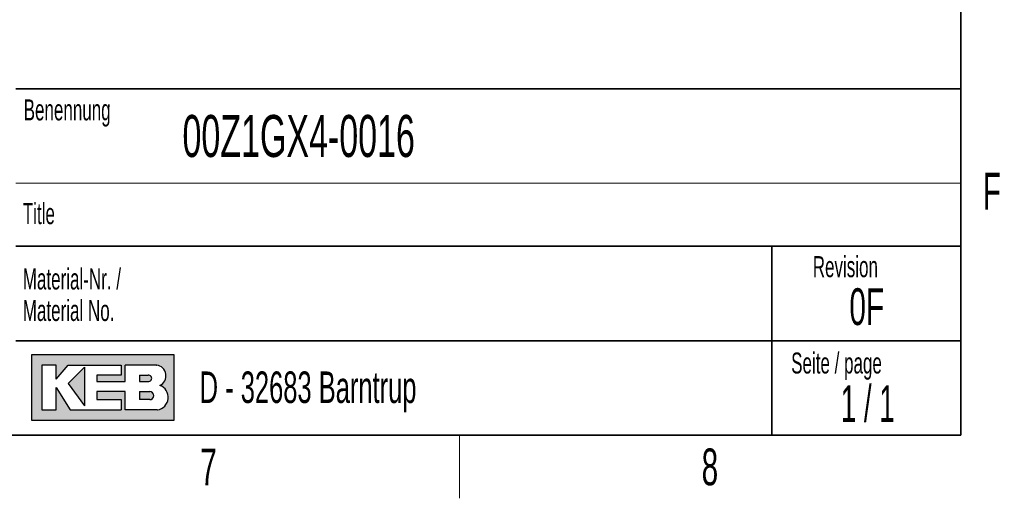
# Model space of a CAD drawing. Header units: millimetres. Extents: x 5 to 418, y 2 to 292.
# Tile 34 of 48: x 318 to 412, y 6 to 52. Entities that reach past the tile are written whole.
import ezdxf

# ---------------------------------------------------------------- set-up
doc = ezdxf.new("R2010")
doc.units = ezdxf.units.MM
doc.layers.add('SLD-0', color=7, linetype='Continuous')
doc.styles.add('SLDTEXTSTYLE0', font='TXT', dxfattribs={"width": 0.605})
doc.styles.add('SLDTEXTSTYLE1', font='TXT', dxfattribs={"width": 0.563})

msp = doc.modelspace()

# ---------------------------------------------------------------- hatches: boundary and pattern name
at = {"linetype": 'Continuous'}
h = msp.add_hatch(color=7, dxfattribs=at)
h.paths.add_polyline_path([(319.519086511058, 13.45626988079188), (333.083981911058, 13.45626988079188), (333.083981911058, 19.65736492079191), (319.519086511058, 19.65736492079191)], flags=0)
edge = h.paths.add_edge_path(flags=0)
edge.add_arc((331.3188604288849, 15.61738520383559), 1.20464082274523, -81.72003226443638, 70.1709600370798, ccw=False)
edge.add_line((331.4923410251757, 14.42530131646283), (331.480008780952, 14.42519098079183))
edge.add_line((331.480008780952, 14.42519098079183), (328.4331606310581, 14.42519098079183))
edge.add_line((328.4331606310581, 14.42519098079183), (328.4331606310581, 16.16924896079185))
edge.add_line((328.4331606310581, 16.16924896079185), (325.7201815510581, 16.16924896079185))
edge.add_line((325.7201815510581, 16.16924896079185), (325.7201815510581, 15.39411208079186))
edge.add_line((325.7201815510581, 15.39411208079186), (328.0455921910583, 15.39411208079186))
edge.add_line((328.0455921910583, 15.39411208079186), (328.0455921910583, 14.42519098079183))
edge.add_line((328.0455921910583, 14.42519098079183), (323.2009866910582, 14.42519098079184))
edge.add_line((323.2009866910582, 14.42519098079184), (321.8444971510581, 16.55681740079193))
edge.add_line((321.8444971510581, 16.55681740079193), (321.8444971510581, 14.42519098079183))
edge.add_line((321.8444971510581, 14.42519098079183), (320.4880076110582, 14.42519098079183))
edge.add_line((320.4880076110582, 14.42519098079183), (320.4880076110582, 18.68844382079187))
edge.add_line((320.4880076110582, 18.68844382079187), (321.8444971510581, 18.68844382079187))
edge.add_line((321.8444971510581, 18.68844382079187), (321.8444971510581, 17.33195428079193))
edge.add_line((321.8444971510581, 17.33195428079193), (323.0072024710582, 18.68844382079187))
edge.add_line((323.0072024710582, 18.68844382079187), (328.0455921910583, 18.68844382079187))
edge.add_line((328.0455921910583, 18.68844382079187), (328.0455921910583, 17.71952272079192))
edge.add_line((328.0455921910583, 17.71952272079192), (325.7201815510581, 17.71952272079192))
edge.add_line((325.7201815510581, 17.71952272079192), (325.7201815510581, 17.13817006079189))
edge.add_line((325.7201815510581, 17.13817006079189), (328.4331606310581, 17.13817006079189))
edge.add_line((328.4331606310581, 17.13817006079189), (328.4331606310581, 18.68844382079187))
edge.add_line((328.4331606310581, 18.68844382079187), (331.4242487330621, 18.68844382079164))
edge.add_line((331.4242487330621, 18.68844382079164), (331.4256482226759, 18.68844382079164))
edge.add_line((331.4256482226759, 18.68844382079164), (331.4259454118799, 18.68845828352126))
edge.add_arc((331.2860949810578, 17.67430640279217), 1.023749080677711, -64.45894120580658, 82.14849338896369, ccw=False)
msp.add_hatch(color=7, dxfattribs=at).paths.add_polyline_path([(324.5574762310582, 14.81275942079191), (324.557476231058, 18.49465960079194), (323.0072024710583, 16.94438584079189)], flags=0)
h = msp.add_hatch(color=7, dxfattribs=at)
edge = h.paths.add_edge_path(flags=0)
edge.add_line((329.7896501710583, 17.13817006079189), (330.6013652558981, 17.13817006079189))
edge.add_arc((330.6568434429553, 17.42884639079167), 0.2959232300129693, 259.1945394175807, 460.8054605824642)
edge.add_line((330.6013652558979, 17.71952272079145), (329.7896501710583, 17.71952272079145))
edge.add_line((329.7896501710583, 17.71952272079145), (329.7896501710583, 17.13817006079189))
h = msp.add_hatch(color=7, dxfattribs=at)
edge = h.paths.add_edge_path(flags=0)
edge.add_line((329.7896501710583, 15.39411208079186), (330.7588584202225, 15.39411208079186))
edge.add_arc((330.7588584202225, 15.78168052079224), 0.3875684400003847, 270.0000000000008, 450.0000000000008)
edge.add_line((330.7588584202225, 16.16924896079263), (330.7386620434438, 16.16924896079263))
edge.add_line((330.7386620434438, 16.16924896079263), (329.7896501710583, 16.16924896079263))
edge.add_line((329.7896501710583, 16.16924896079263), (329.7896501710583, 15.39411208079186))

# ---------------------------------------------------------------- linework, layer by layer
at = {"layer": 'SLD-0', "lineweight": 35}
for p, q in [((408, 12), (408, 282.5)), ((318, 45), (408, 45)), ((408, 45), (408, 12)), ((408, 30), (318, 30)), ((390, 12), (390, 30)), ((318, 21), (390, 21)), ((390, 21), (408, 21)), ((26, 12), (408, 12))]:
    msp.add_line(p, q, dxfattribs=at)
at = {"layer": 'SLD-0', "color": 7, "linetype": 'Continuous', "lineweight": 18}
msp.add_line((318, 36), (408, 36), dxfattribs=at)
at = {"layer": 'SLD-0', "linetype": 'Continuous'}
for p, q in [((333.0839819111, 19.6573649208), (319.5190865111, 19.6573649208)), ((319.5190865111, 19.6573649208), (319.5190865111, 13.4562698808)), ((333.0839819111, 13.4562698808), (333.0839819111, 19.6573649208)), ((321.8444971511, 18.6884438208), (320.4880076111, 18.6884438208)), ((320.4880076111, 18.6884438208), (320.4880076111, 14.4251909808)), ((321.8444971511, 17.3319542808), (323.0072024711, 18.6884438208)), ((321.8444971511, 17.3319542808), (321.8444971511, 18.6884438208)), ((323.0072024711, 18.6884438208), (328.0455921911, 18.6884438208)), ((324.5574762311, 18.4946596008), (323.0072024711, 16.9443858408)), ((324.5574762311, 18.4946596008), (324.5574762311, 14.8127594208)), ((328.0455921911, 18.6884438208), (328.0455921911, 17.7195227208)), ((331.4242487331, 18.6884438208), (328.4331606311, 18.6884438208)), ((328.4331606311, 17.1381700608), (328.4331606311, 18.6884438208)), ((331.4242487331, 18.6884438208), (331.4256482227, 18.6884438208)), ((331.4256482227, 18.6884438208), (331.4259454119, 18.6884582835)), ((323.0072024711, 16.9443858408), (324.5574762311, 14.8127594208)), ((325.7201815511, 17.7195227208), (325.7201815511, 17.1381700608)), ((328.0455921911, 17.7195227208), (325.7201815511, 17.7195227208)), ((325.7201815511, 17.1381700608), (328.4331606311, 17.1381700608)), ((329.7896501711, 17.7195227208), (330.6013652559, 17.7195227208)), ((329.7896501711, 17.7195227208), (329.7896501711, 17.1381700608)), ((329.7896501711, 17.1381700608), (330.6013652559, 17.1381700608)), ((321.8444971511, 14.4251909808), (321.8444971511, 16.5568174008)), ((321.8444971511, 16.5568174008), (323.2009866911, 14.4251909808)), ((325.7201815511, 16.1692489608), (325.7201815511, 15.3941120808)), ((328.4331606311, 16.1692489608), (325.7201815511, 16.1692489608)), ((328.4331606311, 14.4251909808), (328.4331606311, 16.1692489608)), ((329.7896501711, 16.1692489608), (330.7588584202, 16.1692489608)), ((329.7896501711, 16.1692489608), (329.7896501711, 15.3941120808)), ((330.7386620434, 16.1692489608), (330.7588584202, 16.1692489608)), ((325.7201815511, 15.3941120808), (328.0455921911, 15.3941120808)), ((328.0455921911, 15.3941120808), (328.0455921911, 14.4251909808)), ((330.7588584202, 15.3941120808), (329.7896501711, 15.3941120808)), ((320.4880076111, 14.4251909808), (321.8444971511, 14.4251909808)), ((323.2009866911, 14.4251909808), (328.0455921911, 14.4251909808)), ((331.480008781, 14.4251909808), (328.4331606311, 14.4251909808)), ((331.480008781, 14.4251909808), (331.4923410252, 14.4253013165)), ((319.5190865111, 13.4562698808), (333.0839819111, 13.4562698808))]:
    msp.add_line(p, q, dxfattribs=at)
at = {"layer": 'SLD-0'}
for p, q in [((331.4242487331, 18.6884438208), (331.4256482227, 18.6884438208)), ((331.4256482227, 18.6884438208), (331.4259454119, 18.6884582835)), ((331.480008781, 14.4251909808), (331.4923410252, 14.4253013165))]:
    msp.add_line(p, q, dxfattribs=at)
at = {"layer": 'SLD-0', "color": 7, "linetype": 'Continuous', "lineweight": 35}
msp.add_line((408, 12), (318, 12), dxfattribs=at)
at = {"layer": 'SLD-0', "lineweight": 18}
msp.add_line((360.25, 6), (360.25, 12), dxfattribs=at)
at = {"layer": 'SLD-0', "linetype": 'Continuous'}
for centre, radius, start, end in [((331.2860949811, 17.6743064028), 1.023749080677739, 295.5410587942, 82.148493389), ((330.656843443, 17.4288463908), 0.2959232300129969, 259.1945394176, 100.8054605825), ((330.7588584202, 15.7816805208), 0.3875684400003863, 270, 90), ((331.3188604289, 15.6173852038), 1.204640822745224, 278.2799677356, 70.1709600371)]:
    msp.add_arc(centre, radius, start, end, dxfattribs=at)

# ---------------------------------------------------------------- texts
at = {"layer": 'SLD-0'}
for s, insert, char_height, attachment_point, style in [('Benennung', (318.7636716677, 43.9908879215), 2, 1, 'SLDTEXTSTYLE0'), ('00Z1GX4-0016', (333.8826865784, 42.5045188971), 4, 1, 'SLDTEXTSTYLE0'), ('F', (410.9536166, 37.0010772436), 3.5, 2, 'SLDTEXTSTYLE0'), ('Title', (318.6797653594, 34.1107265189), 2, 1, 'SLDTEXTSTYLE0'), ('Revision', (393.8965220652, 29.0591225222), 2, 1, 'SLDTEXTSTYLE0'), ('Material-Nr. /', (318.6797653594, 27.8878268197), 2, 1, 'SLDTEXTSTYLE0'), ('0F', (399.0337609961, 26.0023621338), 3.5, 2, 'SLDTEXTSTYLE0'), ('Material No.', (318.6797653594, 24.8878267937), 2, 1, 'SLDTEXTSTYLE0'), ('Seite / page', (391.8390568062, 19.8830679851), 2, 1, 'SLDTEXTSTYLE0'), ('D - 32683 Barntrup', (335.5202035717, 18.0786992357), 3, 1, 'SLDTEXTSTYLE0'), ('1 / 1', (399.1297679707, 16.7706515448), 3.5, 2, 'SLDTEXTSTYLE1'), ('7', (336.3527123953, 10.7429955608), 3.5, 2, 'SLDTEXTSTYLE0'), ('8', (384.1027123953, 10.7429955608), 3.5, 2, 'SLDTEXTSTYLE0')]:
    msp.add_mtext(s, dxfattribs=dict(at, insert=insert, char_height=char_height, attachment_point=attachment_point, style=style))

doc.saveas('drawing.dxf')
